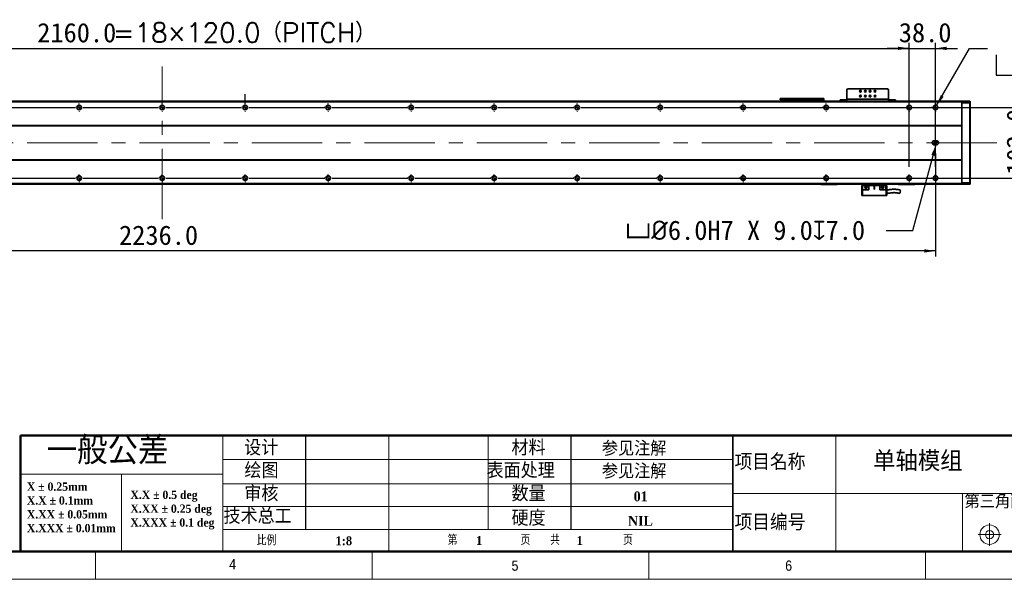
# Model space of a CAD drawing. Header units: millimetres. Extents: x 40 to 3320, y 40 to 2336.
# Tile 4 of 10: x 1171 to 2594, y 40 to 849. Entities that reach past the tile are written whole.
import ezdxf

# ---------------------------------------------------------------- set-up
doc = ezdxf.new("R2010")
doc.units = ezdxf.units.MM
doc.header["$LTSCALE"] = 8
doc.header["$PDSIZE"] = -1
doc.linetypes.add('CENTERX2', pattern=[20.32, 12.7, -2.54, 2.54, -2.54])
doc.layers.add('DIMNS', color=7, linetype='Continuous')
doc.layers.add('黑色实线', color=7, linetype='Continuous')
doc.styles.add('SLDTEXTSTYLE1', font='Gothic.ttf', dxfattribs={"width": 0.913})
doc.styles.add('SLDTEXTSTYLE2', font='timesbd.ttf', dxfattribs={"width": 0.933})
doc.styles.add('SLDTEXTSTYLE3', font='txt', dxfattribs={"bigfont": 'bigfont'})
doc.styles.add('SLDTEXTSTYLE4', font='txt', dxfattribs={"bigfont": 'bigfont'})
doc.styles.add('SLDTEXTSTYLE7', font='timesbd.ttf', dxfattribs={"width": 0.933, "bigfont": 'bigfont'})
doc.styles.add('SLDTEXTSTYLE8', font='txt')
doc.styles.add('SLDTEXTSTYLE9', font='txt', dxfattribs={"bigfont": 'bigfont'})
doc.dimstyles.new('SLDDIMSTYLE0', dxfattribs={"dimtxt": 28, "dimasz": 16, "dimexe": 0, "dimexo": 0.0625, "dimgap": 7, "dimtad": 2, "dimdec": 1, "dimrnd": 1e-09, "dimzin": 4, "dimdsep": 46, "dimtxsty": 'SLDTEXTSTYLE8', "dimsah": 1, "dimcen": 0.09, "dimadec": 0, "dimazin": 1, "dimtfac": 1, "dimtdec": 1, "dimtmove": 0, "dimatfit": 0, "dimfxl": 0, "dimfrac": 2, "dimtolj": 1, "dimtzin": 12, "dimarcsym": 0})
doc.dimstyles.new('SLDDIMSTYLE6', dxfattribs={"dimtxt": 28, "dimasz": 16, "dimexe": 0, "dimexo": 0.0625, "dimgap": 7, "dimtad": 2, "dimdec": 1, "dimrnd": 1e-09, "dimzin": 4, "dimdsep": 46, "dimtxsty": 'SLDTEXTSTYLE8', "dimsah": 1, "dimcen": 0.09, "dimadec": 0, "dimazin": 1, "dimtfac": 1, "dimtdec": 1, "dimtofl": 0, "dimtmove": 0, "dimatfit": 3, "dimfxl": 0, "dimfrac": 2, "dimtolj": 1, "dimtzin": 12, "dimarcsym": 0})
doc.dimstyles.new('SLDDIMSTYLE7', dxfattribs={"dimtxt": 28, "dimasz": 16, "dimexe": 0, "dimexo": 0.0625, "dimgap": 7, "dimtad": 0, "dimtih": 1, "dimtoh": 1, "dimdec": 1, "dimrnd": 1e-09, "dimzin": 4, "dimdsep": 46, "dimtxsty": 'SLDTEXTSTYLE8', "dimsah": 1, "dimcen": 0, "dimadec": 0, "dimazin": 1, "dimtfac": 1, "dimtdec": 1, "dimtofl": 0, "dimtmove": 0, "dimatfit": 3, "dimfxl": 0, "dimfrac": 2, "dimtolj": 1, "dimtzin": 12, "dimarcsym": 0})
doc.dimstyles.new('SLDDIMSTYLE8', dxfattribs={"dimtxt": 28, "dimasz": 16, "dimexe": 0, "dimexo": 0.0625, "dimgap": 7, "dimtad": 0, "dimtih": 1, "dimtoh": 1, "dimdec": 1, "dimrnd": 1e-09, "dimzin": 4, "dimdsep": 46, "dimtxsty": 'SLDTEXTSTYLE8', "dimsah": 1, "dimcen": 0, "dimadec": 0, "dimazin": 1, "dimtfac": 1, "dimtdec": 1, "dimtofl": 0, "dimtmove": 0, "dimatfit": 3, "dimfxl": 0, "dimfrac": 2, "dimtolj": 1, "dimtzin": 12, "dimarcsym": 0})

# ---------------------------------------------------------------- blocks, each defined once
blk = doc.blocks.new('SW_NOTE_0')
at = {"color": 0, "linetype": 'Continuous', "lineweight": 0, "char_height": 12, "attachment_point": 1, "style": 'SLDTEXTSTYLE2'}
for s, insert in [('X.X ± 0.5 deg', (0, 15.8)), ('X.XX ± 0.25 deg', (0, -4.2)), ('X.XXX ± 0.1 deg', (0, -24.2))]:
    blk.add_mtext(s, dxfattribs=dict(at, insert=insert))
blk = doc.blocks.new('SW_NOTE_1')
at = {"color": 0, "linetype": 'Continuous', "lineweight": 0, "char_height": 12, "attachment_point": 1, "style": 'SLDTEXTSTYLE2'}
for s, insert in [('X ± 0.25mm ', (0, 15.8)), ('X.X ± 0.1mm', (0, -4.2))]:
    blk.add_mtext(s, dxfattribs=dict(at, insert=insert))
blk = doc.blocks.new('SW_NOTE_2')
at = {"color": 0, "linetype": 'Continuous', "lineweight": 0, "char_height": 12, "attachment_point": 1, "style": 'SLDTEXTSTYLE2'}
for s, insert in [('X.XX ± 0.05mm', (0, 15.8)), ('X.XXX ± 0.01mm', (0, -4.2))]:
    blk.add_mtext(s, dxfattribs=dict(at, insert=insert))
blk = doc.blocks.new('_D_28')
at = {"layer": 'Defpoints', "color": 0}
for p in [(2496, 671), (2495.3, 668.1)]:
    blk.add_point(p, dxfattribs=at)
at = {"layer": '黑色实线', "color": 0, "lineweight": -2}
for p, q in [((2462, 544), (2491.1, 652.6)), ((2423.4, 544), (2462, 544))]:
    blk.add_line(p, q, dxfattribs=at)
at = {"layer": '黑色实线', "color": 0}
blk.add_solid([(2488.5, 653.3), (2493.7, 651.9), (2495.3, 668.1)], dxfattribs=at)
at = {"layer": '黑色实线', "color": 0, "insert": (2046.1, 558.6), "char_height": 28, "attachment_point": 1, "style": 'SLDTEXTSTYLE8'}
blk.add_mtext('\\A1;{\\fGDT|b0|i0|c134|p2;v\\fISOCPEUR|b0|i0|c134|p34;%%C}6.0H7 X 9.0{\\fGDT|b0|i0|c134|p2;x}7.0', dxfattribs=at)
blk = doc.blocks.new('_D_29')
at = {"layer": '黑色实线'}
for p, q in [((258.5, 660.8), (258.5, 506.7)), ((2494.5, 655.3), (2494.5, 506.7)), ((2494.5, 514.7), (258.5, 514.7))]:
    blk.add_line(p, q, dxfattribs=at)
for points in [[(258.5, 514.7), (274.5, 512.3), (274.5, 517.1)], [(2494.5, 514.7), (2478.5, 517.1), (2478.5, 512.3)]]:
    blk.add_solid(points, dxfattribs=at)
at = {"layer": '黑色实线', "insert": (1314.2, 551.4), "char_height": 28, "attachment_point": 1, "style": 'SLDTEXTSTYLE8'}
blk.add_mtext('2236.0', dxfattribs=at)
blk = doc.blocks.new('SW_SYMBOL_HOLE_SPOT')
at = {"layer": '黑色实线', "color": 0}
for p, q in [((0, 7000), (0, 600)), ((12800, 600), (12800, 7000)), ((0, 600), (12800, 600))]:
    blk.add_line(p, q, dxfattribs=at)
blk = doc.blocks.new('SW_SYMBOL_HOLE_DEPTH')
at = {"layer": '黑色实线', "color": 0}
for p, q in [((0, 7000), (6400, 7000)), ((3200, 7000), (3200, 600)), ((800, 4440), (3200, 600)), ((5600, 4440), (3200, 600))]:
    blk.add_line(p, q, dxfattribs=at)
blk = doc.blocks.new('_D_30')
at = {"layer": '黑色实线'}
for p, q in [((2496.2, 724.8), (2543.9, 807.5)), ((2543.9, 807.5), (2569.6, 807.5))]:
    blk.add_line(p, q, dxfattribs=at)
blk.add_solid([(2496.2, 724.8), (2506.3, 737.5), (2502.1, 739.9)], dxfattribs=at)
at = {"layer": '黑色实线', "xscale": 0.004592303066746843, "yscale": 0.004592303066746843, "zscale": 0.004592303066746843}
for name, p in [('SW_SYMBOL_HOLE_SPOT', (2582.3, 766.1)), ('SW_SYMBOL_HOLE_DEPTH', (2792.3, 766.1))]:
    blk.add_blockref(name, p, dxfattribs=at)
at = {"layer": '黑色实线', "char_height": 28, "attachment_point": 1, "style": 'SLDTEXTSTYLE8'}
for s, insert in [('42X ', (2682.3, 844.6)), ('%%c', (2755.2, 844.3)), (' THROUGH HOLE', (2798.4, 844.6)), ('%%c', (2659.7, 798.5)), (' 11.0 ', (2703, 798.7)), (' 42.0(UPSIDE DOWN)', (2833.3, 798.7))]:
    blk.add_mtext(s, dxfattribs=dict(at, insert=insert))
blk = doc.blocks.new('_D_31')
at = {"layer": '黑色实线'}
for p, q in [((2634, 722), (2634, 754)), ((2112.5, 722), (2642, 722)), ((2634, 722), (2634, 620)), ((2112.5, 620), (2642, 620)), ((2634, 620), (2634, 588))]:
    blk.add_line(p, q, dxfattribs=at)
for points in [[(2634, 722), (2636.4, 738), (2631.6, 738)], [(2634, 620), (2631.6, 604), (2636.4, 604)]]:
    blk.add_solid(points, dxfattribs=at)
at = {"layer": '黑色实线', "insert": (2597.3, 624.8), "char_height": 28, "attachment_point": 1, "rotation": 90, "style": 'SLDTEXTSTYLE8'}
blk.add_mtext('102.0', dxfattribs=at)
blk = doc.blocks.new('_D_32')
at = {"layer": '黑色实线'}
for p, q in [((296.5, 738), (296.5, 815.5)), ((2456.5, 738), (2456.5, 815.5)), ((296.5, 807.5), (2456.5, 807.5))]:
    blk.add_line(p, q, dxfattribs=at)
for points in [[(296.5, 807.5), (312.5, 805.1), (312.5, 809.9)], [(2456.5, 807.5), (2440.5, 809.9), (2440.5, 805.1)]]:
    blk.add_solid(points, dxfattribs=at)
at = {"layer": '黑色实线', "char_height": 28, "attachment_point": 1}
for s, insert, style in [('2160.0', (1195.9, 844.2), 'SLDTEXTSTYLE8'), ('=18×120.0（PITCH）', (1305.3, 844.2), 'SLDTEXTSTYLE9')]:
    blk.add_mtext(s, dxfattribs=dict(at, insert=insert, style=style))
blk = doc.blocks.new('_D_35')
at = {"layer": '黑色实线'}
for p, q in [((2456.5, 636), (2456.5, 815.5)), ((2494.5, 636), (2494.5, 815.5)), ((2456.5, 807.5), (2424.5, 807.5)), ((2456.5, 807.5), (2494.5, 807.5)), ((2494.5, 807.5), (2526.5, 807.5))]:
    blk.add_line(p, q, dxfattribs=at)
for points in [[(2456.5, 807.5), (2440.5, 809.9), (2440.5, 805.1)], [(2494.5, 807.5), (2510.5, 805.1), (2510.5, 809.9)]]:
    blk.add_solid(points, dxfattribs=at)
at = {"layer": '黑色实线', "insert": (2441.5, 844.3), "char_height": 28, "attachment_point": 1, "style": 'SLDTEXTSTYLE8'}
blk.add_mtext('38.0', dxfattribs=at)
blk = doc.blocks.new('SW_CENTERMARKSYMBOL_1')
at = {"layer": '黑色实线', "color": 0}
for p, q in [((485.08, 0), (594.92, 0)), ((594.92, 0), (594.16, 0)), ((594.92, 0), (594.16, 0)), ((600, 0), (597.46, 0)), ((600, 0), (597.46, 0)), ((600, 0), (597.46, 0)), ((600, 0), (597.46, 0)), ((600, 0), (597.46, 0)), ((600, 0), (597.46, 0)), ((600, 0), (597.46, 0)), ((600, 0), (597.46, 0)), ((600, 0), (597.46, 0)), ((600, 5.08), (600, 5.84)), ((600, 0), (600, 2.54)), ((600, 0), (600, 2.54)), ((600, 0), (600, 2.54)), ((600, 0), (600, 2.54)), ((600, 0), (600, 2.54)), ((600, 0), (600, 2.54)), ((600, 0), (600, 2.54)), ((600, 0), (600, 2.54)), ((600, 0), (600, 2.54)), ((600, 0), (600, -2.54)), ((600, 0), (602.54, 0)), ((600, 0), (600, -2.54)), ((600, 0), (602.54, 0)), ((600, 0), (600, -2.54)), ((600, 0), (602.54, 0)), ((600, 0), (600, -2.54)), ((600, 0), (602.54, 0)), ((600, 0), (600, -2.54)), ((600, 0), (602.54, 0)), ((600, 0), (600, -2.54)), ((600, 0), (602.54, 0)), ((600, 0), (600, -2.54)), ((600, 0), (602.54, 0)), ((600, 0), (600, -2.54)), ((600, 0), (602.54, 0)), ((600, 0), (600, -2.54)), ((600, 0), (602.54, 0)), ((605.08, 0), (605.84, 0)), ((605.08, 0), (605.84, 0)), ((605.08, 0), (714.92, 0)), ((714.92, 0), (714.16, 0)), ((720, 0), (717.46, 0)), ((720, 0), (717.46, 0)), ((720, 0), (717.46, 0)), ((720, 0), (717.46, 0)), ((720, 0), (717.46, 0)), ((720, 0), (717.46, 0)), ((720, 0), (717.46, 0)), ((720, 0), (717.46, 0)), ((720, 0), (717.46, 0)), ((720, 0), (717.46, 0)), ((720, 5.08), (720, 5.84)), ((720, 0), (720, 2.54)), ((720, 0), (720, 2.54)), ((720, 0), (720, 2.54)), ((720, 0), (720, 2.54)), ((720, 0), (720, 2.54)), ((720, 0), (720, 2.54)), ((720, 0), (720, 2.54)), ((720, 0), (720, 2.54)), ((720, 0), (720, 2.54)), ((720, 0), (720, 2.54)), ((720, 0), (720, -2.54)), ((720, 0), (722.54, 0)), ((720, 0), (720, -2.54)), ((720, 0), (722.54, 0)), ((720, 0), (720, -2.54)), ((720, 0), (722.54, 0)), ((720, 0), (720, -2.54)), ((720, 0), (722.54, 0)), ((720, 0), (720, -2.54)), ((720, 0), (722.54, 0)), ((720, 0), (720, -2.54)), ((720, 0), (722.54, 0)), ((720, 0), (720, -2.54)), ((720, 0), (722.54, 0)), ((720, 0), (720, -2.54)), ((720, 0), (722.54, 0)), ((720, 0), (720, -2.54)), ((720, 0), (722.54, 0)), ((720, 0), (720, -2.54)), ((720, 0), (722.54, 0)), ((725.08, 0), (725.84, 0)), ((725.08, 0), (834.92, 0)), ((834.92, 0), (834.16, 0)), ((834.92, 0), (834.16, 0)), ((840, 0), (837.46, 0)), ((840, 0), (837.46, 0)), ((840, 0), (837.46, 0)), ((840, 0), (837.46, 0)), ((840, 0), (837.46, 0)), ((840, 0), (837.46, 0)), ((840, 0), (837.46, 0)), ((840, 0), (837.46, 0)), ((840, 0), (837.46, 0)), ((840, 5.08), (840, 5.84)), ((840, 0), (840, 2.54)), ((840, 0), (840, 2.54)), ((840, 0), (840, 2.54)), ((840, 0), (840, 2.54)), ((840, 0), (840, 2.54)), ((840, 0), (840, 2.54)), ((840, 0), (840, 2.54)), ((840, 0), (840, 2.54)), ((840, 0), (840, 2.54)), ((840, 0), (840, -2.54)), ((840, 0), (842.54, 0)), ((840, 0), (840, -2.54)), ((840, 0), (842.54, 0)), ((840, 0), (840, -2.54)), ((840, 0), (842.54, 0)), ((840, 0), (840, -2.54)), ((840, 0), (842.54, 0)), ((840, 0), (840, -2.54)), ((840, 0), (842.54, 0)), ((840, 0), (840, -2.54)), ((840, 0), (842.54, 0)), ((840, 0), (840, -2.54)), ((840, 0), (842.54, 0)), ((840, 0), (840, -2.54)), ((840, 0), (842.54, 0)), ((840, 0), (840, -2.54)), ((840, 0), (842.54, 0)), ((845.08, 0), (845.84, 0)), ((845.08, 0), (845.84, 0)), ((845.08, 0), (954.92, 0)), ((954.92, 0), (954.16, 0)), ((960, 0), (957.46, 0)), ((960, 0), (957.46, 0)), ((960, 0), (957.46, 0)), ((960, 0), (957.46, 0)), ((960, 0), (957.46, 0)), ((960, 0), (957.46, 0)), ((960, 0), (957.46, 0)), ((960, 0), (957.46, 0)), ((960, 5.08), (960, 5.84)), ((960, 0), (960, 2.54)), ((960, 0), (960, 2.54)), ((960, 0), (960, 2.54)), ((960, 0), (960, 2.54)), ((960, 0), (960, 2.54)), ((960, 0), (960, 2.54)), ((960, 0), (960, 2.54)), ((960, 0), (960, 2.54)), ((960, 0), (960, -2.54)), ((960, 0), (962.54, 0)), ((960, 0), (960, -2.54)), ((960, 0), (962.54, 0)), ((960, 0), (960, -2.54)), ((960, 0), (962.54, 0)), ((960, 0), (960, -2.54)), ((960, 0), (962.54, 0)), ((960, 0), (960, -2.54)), ((960, 0), (962.54, 0)), ((960, 0), (960, -2.54)), ((960, 0), (962.54, 0)), ((960, 0), (960, -2.54)), ((960, 0), (962.54, 0)), ((960, 0), (960, -2.54)), ((960, 0), (962.54, 0)), ((965.08, 0), (965.84, 0)), ((965.08, 0), (1074.92, 0)), ((1074.92, 0), (1074.16, 0)), ((1080, 0), (1077.46, 0)), ((1080, 0), (1077.46, 0)), ((1080, 0), (1077.46, 0)), ((1080, 0), (1077.46, 0)), ((1080, 0), (1077.46, 0)), ((1080, 0), (1077.46, 0)), ((1080, 0), (1077.46, 0)), ((1080, 5.08), (1080, 5.84)), ((1080, 0), (1080, 2.54)), ((1080, 0), (1080, 2.54)), ((1080, 0), (1080, 2.54)), ((1080, 0), (1080, 2.54)), ((1080, 0), (1080, 2.54)), ((1080, 0), (1080, 2.54)), ((1080, 0), (1080, 2.54)), ((1080, 0), (1080, -2.54)), ((1080, 0), (1082.54, 0)), ((1080, 0), (1080, -2.54)), ((1080, 0), (1082.54, 0)), ((1080, 0), (1080, -2.54)), ((1080, 0), (1082.54, 0)), ((1080, 0), (1080, -2.54)), ((1080, 0), (1082.54, 0)), ((1080, 0), (1080, -2.54)), ((1080, 0), (1082.54, 0)), ((1080, 0), (1080, -2.54)), ((1080, 0), (1082.54, 0)), ((1080, 0), (1080, -2.54)), ((1080, 0), (1082.54, 0)), ((1085.08, 0), (1085.84, 0)), ((1085.08, 0), (1194.92, 0)), ((1194.92, 0), (1194.16, 0)), ((1194.92, 0), (1194.16, 0)), ((1200, 0), (1197.46, 0)), ((1200, 0), (1197.46, 0)), ((1200, 0), (1197.46, 0)), ((1200, 0), (1197.46, 0)), ((1200, 0), (1197.46, 0)), ((1200, 0), (1197.46, 0)), ((1200, 5.08), (1200, 5.84)), ((1200, 0), (1200, 2.54)), ((1200, 0), (1200, 2.54)), ((1200, 0), (1200, 2.54)), ((1200, 0), (1200, 2.54)), ((1200, 0), (1200, 2.54)), ((1200, 0), (1200, 2.54)), ((1200, 0), (1200, -2.54)), ((1200, 0), (1202.54, 0)), ((1200, 0), (1200, -2.54)), ((1200, 0), (1202.54, 0)), ((1200, 0), (1200, -2.54)), ((1200, 0), (1202.54, 0)), ((1200, 0), (1200, -2.54)), ((1200, 0), (1202.54, 0)), ((1200, 0), (1200, -2.54)), ((1200, 0), (1202.54, 0)), ((1200, 0), (1200, -2.54)), ((1200, 0), (1202.54, 0)), ((1205.08, 0), (1205.84, 0)), ((1205.08, 0), (1205.84, 0)), ((1205.08, 0), (1314.92, 0)), ((1314.92, 0), (1314.16, 0)), ((1320, 0), (1317.46, 0)), ((1320, 0), (1317.46, 0)), ((1320, 0), (1317.46, 0)), ((1320, 0), (1317.46, 0)), ((1320, 0), (1317.46, 0)), ((1320, 5.08), (1320, 5.84)), ((1320, 0), (1320, 2.54)), ((1320, 0), (1320, 2.54)), ((1320, 0), (1320, 2.54)), ((1320, 0), (1320, 2.54)), ((1320, 0), (1320, 2.54)), ((1320, 0), (1320, -2.54)), ((1320, 0), (1322.54, 0)), ((1320, 0), (1320, -2.54)), ((1320, 0), (1322.54, 0)), ((1320, 0), (1320, -2.54)), ((1320, 0), (1322.54, 0)), ((1320, 0), (1320, -2.54)), ((1320, 0), (1322.54, 0)), ((1320, 0), (1320, -2.54)), ((1320, 0), (1322.54, 0)), ((1325.08, 0), (1325.84, 0)), ((1325.08, 0), (1434.92, 0)), ((1434.92, 0), (1434.16, 0)), ((1440, 0), (1437.46, 0)), ((1440, 0), (1437.46, 0)), ((1440, 0), (1437.46, 0)), ((1440, 0), (1437.46, 0)), ((1440, 5.08), (1440, 5.84)), ((1440, 0), (1440, 2.54)), ((1440, 0), (1440, 2.54)), ((1440, 0), (1440, 2.54)), ((1440, 0), (1440, 2.54)), ((1440, 0), (1440, -2.54)), ((1440, 0), (1442.54, 0)), ((1440, 0), (1440, -2.54)), ((1440, 0), (1442.54, 0)), ((1440, 0), (1440, -2.54)), ((1440, 0), (1442.54, 0)), ((1440, 0), (1440, -2.54)), ((1440, 0), (1442.54, 0)), ((1445.08, 0), (1445.84, 0)), ((1445.08, 0), (1554.92, 0)), ((1554.92, 0), (1554.16, 0)), ((1560, 0), (1557.46, 0)), ((1560, 0), (1557.46, 0)), ((1560, 0), (1557.46, 0)), ((1560, 5.08), (1560, 5.84)), ((1560, 0), (1560, 2.54)), ((1560, 0), (1560, 2.54)), ((1560, 0), (1560, 2.54)), ((1560, 0), (1560, -2.54)), ((1560, 0), (1562.54, 0)), ((1560, 0), (1560, -2.54)), ((1560, 0), (1562.54, 0)), ((1560, 0), (1560, -2.54)), ((1560, 0), (1562.54, 0)), ((1565.08, 0), (1565.84, 0)), ((1565.08, 0), (1674.92, 0)), ((1680, 0), (1677.46, 0)), ((1680, 0), (1677.46, 0)), ((1680, 5.08), (1680, 5.84)), ((1680, 0), (1680, 2.54)), ((1680, 0), (1680, 2.54)), ((1680, 0), (1680, -2.54)), ((1680, 0), (1682.54, 0)), ((1680, 0), (1680, -2.54)), ((1680, 0), (1682.54, 0)), ((1685.08, 0), (1794.92, 0)), ((1800, 0), (1797.46, 0)), ((1800, 5.08), (1800, 5.84)), ((1800, 0), (1800, 2.54)), ((1800, 0), (1800, -2.54)), ((1800, 0), (1802.54, 0)), ((1805.08, 0), (1805.84, 0)), ((600, -5.08), (600, -5.84)), ((720, -5.08), (720, -5.84)), ((840, -5.08), (840, -5.84)), ((960, -5.08), (960, -5.84)), ((1080, -5.08), (1080, -5.84)), ((1200, -5.08), (1200, -5.84)), ((1320, -5.08), (1320, -5.84)), ((1440, -5.08), (1440, -5.84)), ((1560, -5.08), (1560, -5.84)), ((1680, -5.08), (1680, -5.84)), ((1800, -5.08), (1800, -5.84))]:
    blk.add_line(p, q, dxfattribs=at)
blk = doc.blocks.new('SW_CENTERMARKSYMBOL_2')
at = {"layer": '黑色实线', "color": 0}
for p, q in [((720, 5.08), (720, 19.44)), ((365.08, 0), (474.92, 0)), ((474.92, 0), (474.16, 0)), ((480, 0), (477.46, 0)), ((480, 0), (477.46, 0)), ((480, 0), (477.46, 0)), ((480, 0), (477.46, 0)), ((480, 0), (477.46, 0)), ((480, 0), (477.46, 0)), ((480, 0), (477.46, 0)), ((480, 0), (477.46, 0)), ((480, 0), (477.46, 0)), ((480, 5.08), (480, 5.84)), ((480, 0), (480, 2.54)), ((480, 0), (480, 2.54)), ((480, 0), (480, 2.54)), ((480, 0), (480, 2.54)), ((480, 0), (480, 2.54)), ((480, 0), (480, 2.54)), ((480, 0), (480, 2.54)), ((480, 0), (480, 2.54)), ((480, 0), (480, 2.54)), ((480, 0), (480, -2.54)), ((480, 0), (482.54, 0)), ((480, 0), (480, -2.54)), ((480, 0), (482.54, 0)), ((480, 0), (480, -2.54)), ((480, 0), (482.54, 0)), ((480, 0), (480, -2.54)), ((480, 0), (482.54, 0)), ((480, 0), (480, -2.54)), ((480, 0), (482.54, 0)), ((480, 0), (480, -2.54)), ((480, 0), (482.54, 0)), ((480, 0), (480, -2.54)), ((480, 0), (482.54, 0)), ((480, 0), (480, -2.54)), ((480, 0), (482.54, 0)), ((480, 0), (480, -2.54)), ((480, 0), (482.54, 0)), ((485.08, 0), (485.84, 0)), ((485.08, 0), (594.92, 0)), ((594.92, 0), (594.16, 0)), ((600, 0), (597.46, 0)), ((600, 0), (597.46, 0)), ((600, 0), (597.46, 0)), ((600, 0), (597.46, 0)), ((600, 0), (597.46, 0)), ((600, 0), (597.46, 0)), ((600, 0), (597.46, 0)), ((600, 0), (597.46, 0)), ((600, 0), (597.46, 0)), ((600, 0), (597.46, 0)), ((600, 5.08), (600, 5.84)), ((600, 0), (600, 2.54)), ((600, 0), (600, 2.54)), ((600, 0), (600, 2.54)), ((600, 0), (600, 2.54)), ((600, 0), (600, 2.54)), ((600, 0), (600, 2.54)), ((600, 0), (600, 2.54)), ((600, 0), (600, 2.54)), ((600, 0), (600, 2.54)), ((600, 0), (600, 2.54)), ((600, 0), (600, -2.54)), ((600, 0), (602.54, 0)), ((600, 0), (600, -2.54)), ((600, 0), (602.54, 0)), ((600, 0), (600, -2.54)), ((600, 0), (602.54, 0)), ((600, 0), (600, -2.54)), ((600, 0), (602.54, 0)), ((600, 0), (600, -2.54)), ((600, 0), (602.54, 0)), ((600, 0), (600, -2.54)), ((600, 0), (602.54, 0)), ((600, 0), (600, -2.54)), ((600, 0), (602.54, 0)), ((600, 0), (600, -2.54)), ((600, 0), (602.54, 0)), ((600, 0), (600, -2.54)), ((600, 0), (602.54, 0)), ((600, 0), (600, -2.54)), ((600, 0), (602.54, 0)), ((605.08, 0), (605.84, 0)), ((605.08, 0), (714.92, 0)), ((714.92, 0), (714.16, 0)), ((720, 0), (717.46, 0)), ((720, 0), (717.46, 0)), ((720, 0), (717.46, 0)), ((720, 0), (717.46, 0)), ((720, 0), (717.46, 0)), ((720, 0), (717.46, 0)), ((720, 0), (717.46, 0)), ((720, 0), (717.46, 0)), ((720, 0), (717.46, 0)), ((720, 0), (720, 2.54)), ((720, 0), (720, 2.54)), ((720, 0), (720, 2.54)), ((720, 0), (720, 2.54)), ((720, 0), (720, 2.54)), ((720, 0), (720, 2.54)), ((720, 0), (720, 2.54)), ((720, 0), (720, 2.54)), ((720, 0), (720, 2.54)), ((720, 0), (720, -2.54)), ((720, 0), (722.54, 0)), ((720, 0), (720, -2.54)), ((720, 0), (722.54, 0)), ((720, 0), (720, -2.54)), ((720, 0), (722.54, 0)), ((720, 0), (720, -2.54)), ((720, 0), (722.54, 0)), ((720, 0), (720, -2.54)), ((720, 0), (722.54, 0)), ((720, 0), (720, -2.54)), ((720, 0), (722.54, 0)), ((720, 0), (720, -2.54)), ((720, 0), (722.54, 0)), ((720, 0), (720, -2.54)), ((720, 0), (722.54, 0)), ((720, 0), (720, -2.54)), ((720, 0), (722.54, 0)), ((725.08, 0), (725.84, 0)), ((725.08, 0), (834.92, 0)), ((834.92, 0), (834.16, 0)), ((840, 0), (837.46, 0)), ((840, 0), (837.46, 0)), ((840, 0), (837.46, 0)), ((840, 0), (837.46, 0)), ((840, 0), (837.46, 0)), ((840, 0), (837.46, 0)), ((840, 0), (837.46, 0)), ((840, 0), (837.46, 0)), ((840, 5.08), (840, 5.84)), ((840, 0), (840, 2.54)), ((840, 0), (840, 2.54)), ((840, 0), (840, 2.54)), ((840, 0), (840, 2.54)), ((840, 0), (840, 2.54)), ((840, 0), (840, 2.54)), ((840, 0), (840, 2.54)), ((840, 0), (840, 2.54)), ((840, 0), (840, -2.54)), ((840, 0), (842.54, 0)), ((840, 0), (840, -2.54)), ((840, 0), (842.54, 0)), ((840, 0), (840, -2.54)), ((840, 0), (842.54, 0)), ((840, 0), (840, -2.54)), ((840, 0), (842.54, 0)), ((840, 0), (840, -2.54)), ((840, 0), (842.54, 0)), ((840, 0), (840, -2.54)), ((840, 0), (842.54, 0)), ((840, 0), (840, -2.54)), ((840, 0), (842.54, 0)), ((840, 0), (840, -2.54)), ((840, 0), (842.54, 0)), ((845.08, 0), (845.84, 0)), ((845.08, 0), (954.92, 0)), ((954.92, 0), (954.16, 0)), ((960, 0), (957.46, 0)), ((960, 0), (957.46, 0)), ((960, 0), (957.46, 0)), ((960, 0), (957.46, 0)), ((960, 0), (957.46, 0)), ((960, 0), (957.46, 0)), ((960, 0), (957.46, 0)), ((960, 5.08), (960, 5.84)), ((960, 0), (960, 2.54)), ((960, 0), (960, 2.54)), ((960, 0), (960, 2.54)), ((960, 0), (960, 2.54)), ((960, 0), (960, 2.54)), ((960, 0), (960, 2.54)), ((960, 0), (960, 2.54)), ((960, 0), (960, -2.54)), ((960, 0), (962.54, 0)), ((960, 0), (960, -2.54)), ((960, 0), (962.54, 0)), ((960, 0), (960, -2.54)), ((960, 0), (962.54, 0)), ((960, 0), (960, -2.54)), ((960, 0), (962.54, 0)), ((960, 0), (960, -2.54)), ((960, 0), (962.54, 0)), ((960, 0), (960, -2.54)), ((960, 0), (962.54, 0)), ((960, 0), (960, -2.54)), ((960, 0), (962.54, 0)), ((965.08, 0), (965.84, 0)), ((965.08, 0), (1074.92, 0)), ((1074.92, 0), (1074.16, 0)), ((1080, 0), (1077.46, 0)), ((1080, 0), (1077.46, 0)), ((1080, 0), (1077.46, 0)), ((1080, 0), (1077.46, 0)), ((1080, 0), (1077.46, 0)), ((1080, 0), (1077.46, 0)), ((1080, 5.08), (1080, 5.84)), ((1080, 0), (1080, 2.54)), ((1080, 0), (1080, 2.54)), ((1080, 0), (1080, 2.54)), ((1080, 0), (1080, 2.54)), ((1080, 0), (1080, 2.54)), ((1080, 0), (1080, 2.54)), ((1080, 0), (1080, -2.54)), ((1080, 0), (1082.54, 0)), ((1080, 0), (1080, -2.54)), ((1080, 0), (1082.54, 0)), ((1080, 0), (1080, -2.54)), ((1080, 0), (1082.54, 0)), ((1080, 0), (1080, -2.54)), ((1080, 0), (1082.54, 0)), ((1080, 0), (1080, -2.54)), ((1080, 0), (1082.54, 0)), ((1080, 0), (1080, -2.54)), ((1080, 0), (1082.54, 0)), ((1085.08, 0), (1085.84, 0)), ((1085.08, 0), (1194.92, 0)), ((1194.92, 0), (1194.16, 0)), ((1194.92, 0), (1194.16, 0)), ((1200, 0), (1197.46, 0)), ((1200, 0), (1197.46, 0)), ((1200, 0), (1197.46, 0)), ((1200, 0), (1197.46, 0)), ((1200, 0), (1197.46, 0)), ((1200, 5.08), (1200, 5.84)), ((1200, 0), (1200, 2.54)), ((1200, 0), (1200, 2.54)), ((1200, 0), (1200, 2.54)), ((1200, 0), (1200, 2.54)), ((1200, 0), (1200, 2.54)), ((1200, 0), (1200, -2.54)), ((1200, 0), (1202.54, 0)), ((1200, 0), (1200, -2.54)), ((1200, 0), (1202.54, 0)), ((1200, 0), (1200, -2.54)), ((1200, 0), (1202.54, 0)), ((1200, 0), (1200, -2.54)), ((1200, 0), (1202.54, 0)), ((1200, 0), (1200, -2.54)), ((1200, 0), (1202.54, 0)), ((1205.08, 0), (1205.84, 0)), ((1205.08, 0), (1205.84, 0)), ((1205.08, 0), (1314.92, 0)), ((1314.92, 0), (1314.16, 0)), ((1320, 0), (1317.46, 0)), ((1320, 0), (1317.46, 0)), ((1320, 0), (1317.46, 0)), ((1320, 0), (1317.46, 0)), ((1320, 5.08), (1320, 5.84)), ((1320, 0), (1320, 2.54)), ((1320, 0), (1320, 2.54)), ((1320, 0), (1320, 2.54)), ((1320, 0), (1320, 2.54)), ((1320, 0), (1320, -2.54)), ((1320, 0), (1322.54, 0)), ((1320, 0), (1320, -2.54)), ((1320, 0), (1322.54, 0)), ((1320, 0), (1320, -2.54)), ((1320, 0), (1322.54, 0)), ((1320, 0), (1320, -2.54)), ((1320, 0), (1322.54, 0)), ((1325.08, 0), (1325.84, 0)), ((1325.08, 0), (1434.92, 0)), ((1434.92, 0), (1434.16, 0)), ((1440, 0), (1437.46, 0)), ((1440, 0), (1437.46, 0)), ((1440, 0), (1437.46, 0)), ((1440, 5.08), (1440, 5.84)), ((1440, 0), (1440, 2.54)), ((1440, 0), (1440, 2.54)), ((1440, 0), (1440, 2.54)), ((1440, 0), (1440, -2.54)), ((1440, 0), (1442.54, 0)), ((1440, 0), (1440, -2.54)), ((1440, 0), (1442.54, 0)), ((1440, 0), (1440, -2.54)), ((1440, 0), (1442.54, 0)), ((1445.08, 0), (1445.84, 0)), ((1445.08, 0), (1554.92, 0)), ((1554.92, 0), (1554.16, 0)), ((1560, 0), (1557.46, 0)), ((1560, 0), (1557.46, 0)), ((1560, 5.08), (1560, 5.84)), ((1560, 0), (1560, 2.54)), ((1560, 0), (1560, 2.54)), ((1560, 0), (1560, -2.54)), ((1560, 0), (1562.54, 0)), ((1560, 0), (1560, -2.54)), ((1560, 0), (1562.54, 0)), ((1565.08, 0), (1565.84, 0)), ((1565.08, 0), (1674.92, 0)), ((1680, 0), (1677.46, 0)), ((1680, 5.08), (1680, 5.84)), ((1680, 0), (1680, 2.54)), ((1680, 0), (1680, -2.54)), ((1680, 0), (1682.54, 0)), ((1685.08, 0), (1685.84, 0)), ((480, -5.08), (480, -5.84)), ((600, -5.08), (600, -5.84)), ((720, -5.08), (720, -5.84)), ((840, -5.08), (840, -5.84)), ((960, -5.08), (960, -5.84)), ((1080, -5.08), (1080, -5.84)), ((1200, -5.08), (1200, -5.84)), ((1320, -5.08), (1320, -5.84)), ((1440, -5.08), (1440, -5.84)), ((1560, -5.08), (1560, -5.84)), ((1680, -5.08), (1680, -5.84))]:
    blk.add_line(p, q, dxfattribs=at)
blk = doc.blocks.new('SW_CENTERMARKSYMBOL_3')
at = {"layer": '黑色实线', "color": 0}
for p, q in [((-5.08, 0), (-5.84, 0)), ((0, 0), (-2.54, 0)), ((0, 5.08), (0, 5.84)), ((0, 0), (0, 2.54)), ((0, 0), (0, -2.54)), ((0, 0), (2.54, 0)), ((5.08, 0), (5.84, 0)), ((0, -5.08), (0, -5.84))]:
    blk.add_line(p, q, dxfattribs=at)
blk = doc.blocks.new('SW_CENTERMARKSYMBOL_4')
at = {"layer": '黑色实线', "color": 0}
for p, q in [((-5.08, 0), (-5.84, 0)), ((0, 0), (-2.54, 0)), ((0, 5.08), (0, 5.84)), ((0, 0), (0, 2.54)), ((0, 0), (0, -2.54)), ((0, 0), (2.54, 0)), ((5.08, 0), (5.84, 0)), ((0, -5.08), (0, -5.84))]:
    blk.add_line(p, q, dxfattribs=at)
blk = doc.blocks.new('SW_CENTERMARKSYMBOL_5')
at = {"layer": '黑色实线', "color": 0}
for p, q in [((-5.08, 0), (-5.54, 0)), ((0, 0), (-2.54, 0)), ((0, 5.08), (0, 5.54)), ((0, 0), (0, 2.54)), ((0, 0), (2.54, 0)), ((0, 0), (0, -2.54)), ((5.08, 0), (5.54, 0)), ((0, -5.08), (0, -5.54))]:
    blk.add_line(p, q, dxfattribs=at)
blk = doc.blocks.new('SW_DOWELSYMBOL_5')
at = {"linetype": 'Continuous', "lineweight": 18}
h = blk.add_hatch(color=0, dxfattribs=at)
edge = h.paths.add_edge_path(flags=0)
edge.add_arc((0, 0), 3, 180, 270)
edge.add_line((0, -3), (0, 0))
edge.add_line((0, 0), (-3, 0))
h = blk.add_hatch(color=0, dxfattribs=at)
edge = h.paths.add_edge_path(flags=0)
edge.add_arc((0, 0), 3, 0, 90)
edge.add_line((0, 3), (0, 0))
edge.add_line((0, 0), (3, 0))
at = {"layer": '黑色实线', "color": 0}
blk.add_circle((0, 0), 3, dxfattribs=at)
blk = doc.blocks.new('SW_DOWELSYMBOL_6')
at = {"linetype": 'Continuous', "lineweight": 18}
h = blk.add_hatch(color=0, dxfattribs=at)
edge = h.paths.add_edge_path(flags=0)
edge.add_arc((0, 0), 3, 180, 270)
edge.add_line((0, -3), (0, 0))
edge.add_line((0, 0), (-3, 0))
h = blk.add_hatch(color=0, dxfattribs=at)
edge = h.paths.add_edge_path(flags=0)
edge.add_arc((0, 0), 3, 0, 90)
edge.add_line((0, 3), (0, 0))
edge.add_line((0, 0), (3, 0))
at = {"layer": '黑色实线', "color": 0}
blk.add_circle((0, 0), 3, dxfattribs=at)

msp = doc.modelspace()

# ---------------------------------------------------------------- linework, layer by layer
at = {"color": 7, "linetype": 'Continuous', "lineweight": 35}
for p, q in [((2367.53, 748.77), (2366.53, 747.77)), ((2366.53, 747.77), (2366.53, 733.97)), ((2425.53, 748.77), (2367.53, 748.77)), ((2426.53, 747.77), (2425.53, 748.77)), ((2426.53, 733.97), (2426.53, 747.77)), ((2532.53, 730.97), (220.53, 730.97)), ((2532.53, 729.97), (220.53, 729.97)), ((2270.03, 732.97), (2270.03, 734.97)), ((2270.03, 734.97), (2271.03, 734.97)), ((2271.03, 732.97), (2270.03, 732.97)), ((2271.03, 734.97), (2271.03, 732.97)), ((2271.03, 734.97), (2325.03, 734.97)), ((2271.03, 732.97), (2325.03, 732.97)), ((2298.03, 731.13), (2298.03, 732.97)), ((2298.03, 731.13), (2333.03, 731.13)), ((2298.03, 730.97), (2298.03, 731.13)), ((2325.03, 732.97), (2325.03, 734.97)), ((2325.03, 734.97), (2333.03, 734.97)), ((2333.03, 732.97), (2325.03, 732.97)), ((2333.03, 734.97), (2333.03, 732.97)), ((2333.03, 732.97), (2333.03, 731.13)), ((2333.03, 731.13), (2333.03, 730.97)), ((2356.53, 730.97), (2356.53, 732.97)), ((2356.53, 732.97), (2357.53, 732.97)), ((2357.53, 732.97), (2357.53, 730.97)), ((2357.53, 732.97), (2365.53, 732.97)), ((2365.53, 732.97), (2365.53, 730.97)), ((2366.53, 732.97), (2365.53, 732.97)), ((2426.53, 733.97), (2366.53, 733.97)), ((2366.53, 730.97), (2366.53, 733.97)), ((2426.53, 733.97), (2426.53, 730.97)), ((2427.53, 732.97), (2426.53, 732.97)), ((2427.53, 732.97), (2427.53, 730.97)), ((2427.53, 732.97), (2435.53, 732.97)), ((2435.53, 730.97), (2435.53, 732.97)), ((2435.53, 732.97), (2436.53, 732.97)), ((2436.53, 732.97), (2436.53, 730.97)), ((2532.53, 729.97), (2532.53, 730.97)), ((2532.53, 730.67), (2532.83, 730.97)), ((2532.53, 695.97), (2532.53, 729.97)), ((2532.53, 728.84), (2532.83, 728.97)), ((2532.83, 730.97), (2532.83, 728.97)), ((2532.83, 730.97), (2544.23, 730.97)), ((2532.83, 728.97), (2532.83, 612.97)), ((2544.23, 728.97), (2532.83, 728.97)), ((2544.23, 728.97), (2544.23, 730.97)), ((2544.53, 730.67), (2544.23, 730.97)), ((2544.23, 612.97), (2544.23, 728.97)), ((2544.53, 728.84), (2544.23, 728.97)), ((2544.53, 730.67), (2544.53, 728.84)), ((2544.53, 728.84), (2544.53, 613.09)), ((2491.53, 723.34), (2491.53, 720.59)), ((2532.53, 695.97), (220.53, 695.97)), ((2532.53, 695.47), (220.53, 695.47)), ((2532.53, 695.97), (2532.53, 695.47)), ((2532.53, 646.47), (2532.53, 695.47)), ((2496.03, 673.97), (2493.03, 673.97)), ((2493.03, 667.97), (2496.03, 667.97)), ((2532.53, 646.47), (220.53, 646.47)), ((2532.53, 645.97), (220.53, 645.97)), ((2532.53, 645.97), (2532.53, 646.47)), ((2532.53, 611.97), (2532.53, 645.97)), ((2491.53, 621.34), (2491.53, 618.59)), ((2532.53, 613.09), (2532.83, 612.97)), ((2532.83, 612.97), (2532.83, 610.97)), ((2532.83, 612.97), (2544.23, 612.97)), ((2544.53, 613.09), (2544.23, 612.97)), ((2544.23, 610.97), (2544.23, 612.97)), ((2544.53, 613.09), (2544.53, 611.27)), ((2532.53, 611.97), (220.53, 611.97)), ((2532.53, 610.97), (220.53, 610.97)), ((2328.53, 610.77), (2328.53, 610.97)), ((2328.53, 610.77), (2328.83, 610.47)), ((2328.53, 610.77), (2329.53, 610.77)), ((2329.65, 610.47), (2328.83, 610.47)), ((2329.53, 610.97), (2329.53, 610.77)), ((2329.65, 610.47), (2329.53, 610.77)), ((2329.53, 610.77), (2351.53, 610.77)), ((2351.41, 610.47), (2329.65, 610.47)), ((2351.41, 610.47), (2351.53, 610.77)), ((2352.23, 610.47), (2351.41, 610.47)), ((2351.53, 610.77), (2351.53, 610.97)), ((2351.53, 610.77), (2352.53, 610.77)), ((2352.23, 610.47), (2352.53, 610.77)), ((2352.53, 610.97), (2352.53, 610.77)), ((2388.03, 609.07), (2388.03, 594.67)), ((2389.23, 609.07), (2388.03, 609.07)), ((2389.03, 609.07), (2389.03, 610.97)), ((2389.23, 603.07), (2389.03, 603.07)), ((2389.03, 594.67), (2389.03, 603.07)), ((2389.23, 609.07), (2389.23, 603.07)), ((2398.03, 609.07), (2389.23, 609.07)), ((2389.23, 603.07), (2398.03, 603.07)), ((2398.03, 609.07), (2405.78, 609.07)), ((2398.03, 609.07), (2398.03, 603.07)), ((2406.28, 609.07), (2405.78, 609.07)), ((2405.78, 609.07), (2405.78, 604.32)), ((2406.28, 609.07), (2414.03, 609.07)), ((2406.28, 604.32), (2406.28, 609.07)), ((2414.03, 603.07), (2414.03, 609.07)), ((2422.83, 609.07), (2414.03, 609.07)), ((2414.03, 603.07), (2422.83, 603.07)), ((2417.41, 607.52), (2417.58, 607.62)), ((2419.04, 607.12), (2419.17, 606.72)), ((2422.83, 603.07), (2422.83, 609.07)), ((2424.03, 609.07), (2422.83, 609.07)), ((2423.03, 603.07), (2422.83, 603.07)), ((2423.03, 609.07), (2423.03, 610.97)), ((2423.03, 603.07), (2423.03, 594.67)), ((2424.03, 594.67), (2424.03, 609.07)), ((2440.53, 610.77), (2440.53, 610.97)), ((2440.53, 610.77), (2441.53, 610.77)), ((2440.53, 610.77), (2440.83, 610.47)), ((2441.65, 610.47), (2440.83, 610.47)), ((2441.53, 610.97), (2441.53, 610.77)), ((2441.65, 610.47), (2441.53, 610.77)), ((2441.53, 610.77), (2463.53, 610.77)), ((2463.41, 610.47), (2441.65, 610.47)), ((2463.41, 610.47), (2463.53, 610.77)), ((2464.23, 610.47), (2463.41, 610.47)), ((2463.53, 610.77), (2463.53, 610.97)), ((2463.53, 610.77), (2464.53, 610.77)), ((2464.23, 610.47), (2464.53, 610.77)), ((2464.53, 610.97), (2464.53, 610.77)), ((2532.53, 611.97), (2532.53, 610.97)), ((2532.53, 611.27), (2532.83, 610.97)), ((2544.23, 610.97), (2532.83, 610.97)), ((2544.53, 611.27), (2544.23, 610.97)), ((2389.03, 594.67), (2388.03, 594.67)), ((2423.03, 594.67), (2389.03, 594.67)), ((2424.03, 594.67), (2423.03, 594.67)), ((2201.48, 248), (2201.48, 80))]:
    msp.add_line(p, q, dxfattribs=at)
at = {"color": 8, "linetype": 'Continuous', "lineweight": 35}
for p, q in [((2393.78, 739.47), (2392.28, 739.47)), ((2400.78, 739.47), (2399.28, 739.47))]:
    msp.add_line(p, q, dxfattribs=at)
at = {"color": 7, "linetype": 'Continuous', "lineweight": 50}
for p, q in [((1171.76, 248), (1171.76, 80)), ((1171.76, 248), (1464, 248)), ((3280, 248), (1464, 248)), ((80, 80), (3280, 80))]:
    msp.add_line(p, q, dxfattribs=at)
at = {"color": 7, "linetype": 'Continuous', "lineweight": 18}
for p, q in [((1464, 248), (1464, 220)), ((1464, 192), (1464, 248)), ((1464, 220), (1464, 248)), ((1704.34, 248), (1704.34, 80)), ((1848, 248), (1848, 112.05)), ((2350.6, 248), (2350.6, 80)), ((1464, 192), (1464, 220)), ((1464, 213.26), (2201.48, 213.26)), ((1464, 192), (1171.76, 192)), ((1317.88, 192), (1317.88, 80)), ((1464, 192), (1464, 80)), ((1464, 178.04), (2201.48, 178.04)), ((2201.48, 164), (2674.01, 164)), ((2533.82, 164), (2533.82, 80)), ((1464, 145.04), (2201.48, 145.04)), ((2572.64, 121.19), (2572.64, 88.5)), ((2201.48, 112.05), (1464, 112.05)), ((2556, 104.55), (2589.61, 104.55)), ((80, 80), (3280, 80)), ((984, 80), (3280, 80)), ((1280, 40), (1280, 80)), ((1680, 40), (1680, 80)), ((2080, 80), (2080, 40)), ((2480, 40), (2480, 80)), ((40, 40), (3320, 40))]:
    msp.add_line(p, q, dxfattribs=at)
at = {"color": 7, "linetype": 'Continuous', "lineweight": 35}
for centre, radius in [((2386.03, 745.47), 1.25), ((2393.03, 745.47), 1.25), ((2400.03, 745.47), 1.25), ((2407.03, 745.47), 1.25), ((2386.03, 738.47), 1.25), ((2393.03, 738.47), 1.25), ((2400.03, 738.47), 1.25), ((2407.03, 738.47), 1.25), ((1256.53, 721.97), 3.3), ((1376.53, 721.97), 3.3), ((1496.53, 721.97), 3.3), ((1616.53, 721.97), 3.3), ((1736.53, 721.97), 3.3), ((1856.53, 721.97), 3.3), ((1976.53, 721.97), 3.3), ((2096.53, 721.97), 3.3), ((2216.53, 721.97), 3.3), ((2336.53, 721.97), 3.3), ((2456.53, 721.97), 3.3), ((2494.53, 721.97), 3.3), ((1256.53, 619.97), 3.3), ((1376.53, 619.97), 3.3), ((1496.53, 619.97), 3.3), ((1616.53, 619.97), 3.3), ((1736.53, 619.97), 3.3), ((1856.53, 619.97), 3.3), ((1976.53, 619.97), 3.3), ((2096.53, 619.97), 3.3), ((2216.53, 619.97), 3.3), ((2336.53, 619.97), 3.3), ((2456.53, 619.97), 3.3), ((2494.53, 619.97), 3.3), ((2394.03, 606.57), 1.6), ((2418.03, 606.57), 1.6)]:
    msp.add_circle(centre, radius, dxfattribs=at)
at = {"color": 7, "linetype": 'Continuous', "lineweight": 18}
for radius in [14, 6]:
    msp.add_circle((2572.64, 104.55), radius, dxfattribs=at)
at = {"color": 7, "linetype": 'Continuous', "lineweight": 35}
for centre, radius, start, end in [((2493.03, 670.97), 3, 90, 270), ((2496.03, 670.97), 3, 270, 90), ((2406.03, 604.32), 0.25, 180, 0)]:
    msp.add_arc(centre, radius, start, end, dxfattribs=at)
for points, knots in [([(2395.17, 606.72), (2395.19, 606.59), (2395.23, 606.33), (2395.12, 605.94), (2394.9, 605.59), (2394.56, 605.33), (2394.15, 605.18), (2393.69, 605.17), (2393.25, 605.3), (2393.02, 605.48), (2392.91, 605.57)], [0, 0, 0, 0, 0.1147341, 0.230593, 0.3509194, 0.4757879, 0.60542, 0.7393822, 0.8775146, 1, 1, 1, 1]), ([(2394.01, 607.87), (2394.15, 607.84), (2394.44, 607.79), (2394.79, 607.53), (2394.97, 607.28), (2395.03, 607.14), (2395.04, 607.12)], [0, 0, 0, 0, 0.3222241, 0.6431886, 0.9518314, 1, 1, 1, 1]), ([(2418.03, 607.72), (2417.91, 607.71), (2417.68, 607.69), (2417.37, 607.53), (2417.11, 607.29), (2416.94, 606.98), (2416.86, 606.64), (2416.9, 606.29), (2417.03, 605.96), (2417.26, 605.69), (2417.56, 605.5), (2417.89, 605.41), (2418.25, 605.42), (2418.58, 605.54), (2418.86, 605.75), (2419.07, 606.03), (2419.18, 606.37), (2419.18, 606.6), (2419.17, 606.72)], [0, 0, 0, 0, 0.0624913, 0.1250044, 0.1874914, 0.249988, 0.3124852, 0.3749827, 0.4374742, 0.4999827, 0.5624828, 0.624978, 0.6874832, 0.7499966, 0.8125016, 0.8749982, 0.9375006, 1, 1, 1, 1]), ([(2419.17, 606.72), (2419.19, 606.59), (2419.23, 606.33), (2419.12, 605.94), (2418.9, 605.59), (2418.56, 605.33), (2418.15, 605.18), (2417.69, 605.17), (2417.25, 605.3), (2417.02, 605.48), (2416.91, 605.57)], [0, 0, 0, 0, 0.1147384, 0.2305842, 0.3509534, 0.4758265, 0.6054634, 0.7394307, 0.8775681, 1, 1, 1, 1]), ([(2417.41, 607.52), (2417.47, 607.57), (2417.54, 607.63), (2417.63, 607.64), (2417.63, 607.64)], [0, 0, 0, 0, 0.9280555, 1, 1, 1, 1]), ([(2418.01, 607.87), (2418.15, 607.84), (2418.44, 607.79), (2418.79, 607.53), (2418.97, 607.28), (2419.03, 607.14), (2419.04, 607.12)], [0, 0, 0, 0, 0.3223889, 0.6431978, 0.9518327, 1, 1, 1, 1]), ([(2443.34, 602.86), (2442.37, 603.02), (2440.56, 603.3), (2438.09, 603.69), (2436.03, 603.86), (2434.18, 603.9), (2432.15, 603.81), (2430.32, 603.61), (2428.81, 603.39), (2427.8, 603.24), (2426.75, 603.09), (2425.69, 602.97), (2424.77, 602.89), (2424.22, 602.93), (2424.03, 602.94)], [0, 0, 0, 0, 0.1557805, 0.2907933, 0.3967737, 0.4749968, 0.5735976, 0.7047521, 0.7546876, 0.8070853, 0.8612049, 0.9159619, 0.970407, 1, 1, 1, 1]), ([(2424.03, 597.95), (2424.27, 597.94), (2424.98, 597.92), (2426.13, 598.01), (2427.81, 598.2), (2429.51, 598.47), (2431.19, 598.7), (2432.63, 598.84), (2434.32, 598.93), (2436.23, 598.87), (2438.27, 598.64), (2440.38, 598.28), (2441.93, 598.05), (2442.77, 597.92)], [0, 0, 0, 0, 0.03686965, 0.1125394, 0.1785117, 0.30279814, 0.38426322, 0.44452327, 0.53028655, 0.64733821, 0.74473797, 0.86034904, 1, 1, 1, 1]), ([(2442.78, 597.96), (2442.81, 597.95), (2442.91, 597.91), (2443.1, 598.17), (2443.32, 598.67), (2443.5, 599.37), (2443.64, 600.18), (2443.72, 601.02), (2443.73, 601.8), (2443.65, 602.41), (2443.52, 602.8), (2443.4, 602.83), (2443.34, 602.84)], [0, 0, 0, 0, 0.0574077, 0.163029, 0.2664708, 0.3699782, 0.4747875, 0.5815863, 0.6902321, 0.7997762, 0.9088165, 1, 1, 1, 1])]:
    msp.add_open_spline(points, degree=3, knots=knots, dxfattribs=at)
at = {"layer": 'DIMNS', "color": 7}
for p, q in [((1584.2, 112.05), (1584.2, 248)), ((1967.46, 248), (1967.46, 112.05))]:
    msp.add_line(p, q, dxfattribs=at)
at = {"layer": '黑色实线', "linetype": 'CENTERX2', "lineweight": 18}
for p, q in [((1376.53, 560.47), (1376.53, 781.47)), ((2583.33, 670.97), (169.73, 670.97))]:
    msp.add_line(p, q, dxfattribs=at)

# ---------------------------------------------------------------- block references
at = {"color": 7, "linetype": 'Continuous', "lineweight": 0}
for name, p in [('SW_NOTE_1', (1180.87, 164.17)), ('SW_NOTE_0', (1330.56, 152.31)), ('SW_NOTE_2', (1180.87, 124.17))]:
    msp.add_blockref(name, p, dxfattribs=at)
at = {"layer": '黑色实线'}
for name, p in [('SW_CENTERMARKSYMBOL_2', (776.53, 721.97)), ('SW_CENTERMARKSYMBOL_1', (656.53, 619.97)), ('SW_CENTERMARKSYMBOL_3', (2494.53, 721.97)), ('SW_CENTERMARKSYMBOL_5', (2494.53, 670.97)), ('SW_DOWELSYMBOL_5', (2493.03, 670.97)), ('SW_DOWELSYMBOL_6', (2496.03, 670.97)), ('SW_CENTERMARKSYMBOL_4', (2494.53, 619.97))]:
    msp.add_blockref(name, p, dxfattribs=at)

# ---------------------------------------------------------------- texts
at = {"color": 7, "linetype": 'Continuous', "lineweight": 0, "attachment_point": 1}
for s, insert, char_height, style in [('一般公差', (1209.54, 246.35), 40, 'SLDTEXTSTYLE4'), ('设计', (1495.03, 241.38), 22.4, 'SLDTEXTSTYLE4'), ('材料', (1881.51, 241.38), 22.4, 'SLDTEXTSTYLE4'), ('参见注解', (2012.29, 239.65), 21.167, 'SLDTEXTSTYLE3'), ('单轴模组', (2404.34, 224.64), 25.4, 'SLDTEXTSTYLE7'), ('项目名称', (2204.03, 221.22), 23.283, 'SLDTEXTSTYLE4'), ('绘图', (1495.5, 208.53), 22.4, 'SLDTEXTSTYLE4'), ('表面处理', (1845.56, 208.53), 22.4, 'SLDTEXTSTYLE4'), ('参见注解', (2012.29, 206.8), 21.167, 'SLDTEXTSTYLE3'), ('审核', (1495.24, 175.11), 22.4, 'SLDTEXTSTYLE4'), ('数量', (1881.57, 175.11), 22.4, 'SLDTEXTSTYLE4'), ('01', (2058.17, 167.11), 14.4, 'SLDTEXTSTYLE2'), ('技术总工', (1465.17, 142.4), 22.4, 'SLDTEXTSTYLE4'), ('硬度', (1881.59, 139.72), 22.4, 'SLDTEXTSTYLE4'), ('NIL', (2049.9, 131.71), 14.4, 'SLDTEXTSTYLE2'), ('项目编号', (2204.03, 134.05), 23.283, 'SLDTEXTSTYLE4'), ('比例', (1513.26, 102.09), 12.8, 'SLDTEXTSTYLE4'), ('1:8', (1627.08, 102.08), 12.8, 'SLDTEXTSTYLE2'), ('第        页', (1789.32, 102.57), 12.8, 'SLDTEXTSTYLE4'), ('1', (1830.32, 102.56), 12.8, 'SLDTEXTSTYLE2'), ('共        页', (1937.49, 102.57), 12.8, 'SLDTEXTSTYLE4'), ('1', (1975.7, 102.56), 12.8, 'SLDTEXTSTYLE2'), ('4', (1473.33, 69.17), 14.82, 'SLDTEXTSTYLE1'), ('5', (1881.59, 67.17), 14.82, 'SLDTEXTSTYLE1'), ('6', (2277.26, 67.17), 14.82, 'SLDTEXTSTYLE1')]:
    msp.add_mtext(s, dxfattribs=dict(at, insert=insert, char_height=char_height, style=style))
at = {"layer": 'DIMNS', "color": 7, "insert": (2536.48, 162.43), "char_height": 20, "attachment_point": 1, "style": 'SLDTEXTSTYLE4'}
msp.add_mtext('第三角画法', dxfattribs=at)

# ---------------------------------------------------------------- dimensions: what is measured, and where the dimension line sits
at = {"layer": '黑色实线'}
dim = msp.add_linear_dim(base=(2456.53, 807.48), p1=(296.53, 727.81), p2=(2456.53, 727.81), text='<>=18×120.0（PITCH）', dimstyle='SLDDIMSTYLE6', dxfattribs=at)
dim.commit()
dim.dimension.update_dxf_attribs({"geometry": '_D_32', "text_midpoint": (1425.86, 807.48), "dimtype": 160})
for base, p1, p2, dimstyle, picture, middle in [((2494.53, 807.55), (2456.53, 625.81), (2494.53, 625.81), 'SLDDIMSTYLE0', '_D_35', (2475.99, 807.55)), ((258.53, 514.67), (2494.53, 665.43), (258.53, 670.97), 'SLDDIMSTYLE6', '_D_29', (1368.92, 514.67))]:
    dim = msp.add_linear_dim(base=base, p1=p1, p2=p2, dimstyle=dimstyle, dxfattribs=at)
    dim.commit()
    dim.dimension.update_dxf_attribs({"geometry": picture, "text_midpoint": middle, "dimtype": 160})
dim = msp.add_diameter_dim_2p(p1=(2492.88, 719.11), p2=(2496.18, 724.83), text='42X %%c THROUGH HOLE\\P{\\fGDT;v}%%c <> {\\fGDT;x} 42.0(UPSIDE DOWN)\\P', dimstyle='SLDDIMSTYLE7', dxfattribs=at)
dim.commit()
dim.dimension.update_dxf_attribs({"geometry": '_D_30', "text_midpoint": (2883.87, 807.55), "dimtype": 163})
dim = msp.add_linear_dim(base=(2634.04, 619.97), p1=(2102.37, 721.97), p2=(2102.37, 619.97), angle=90, dimstyle='SLDDIMSTYLE0', dxfattribs=at)
dim.commit()
dim.dimension.update_dxf_attribs({"geometry": '_D_31', "text_midpoint": (2634.04, 669.37), "dimtype": 160})
dim = msp.add_radius_dim(center=(2496.03, 670.97), mpoint=(2495.25, 668.07), text='{\\fGDT|b0|i0|c134|p2;v\\fISOCPEUR|b0|i0|c134|p34;%%C}6.0H7 X 9.0{\\fGDT|b0|i0|c134|p2;x}7.0', dimstyle='SLDDIMSTYLE8', override={"dimpost": '<>'}, dxfattribs=at)
dim.commit()
dim.dimension.update_dxf_attribs({"geometry": '_D_28', "text_midpoint": (2231.27, 544.03), "dimtype": 164})

doc.saveas('drawing.dxf')
